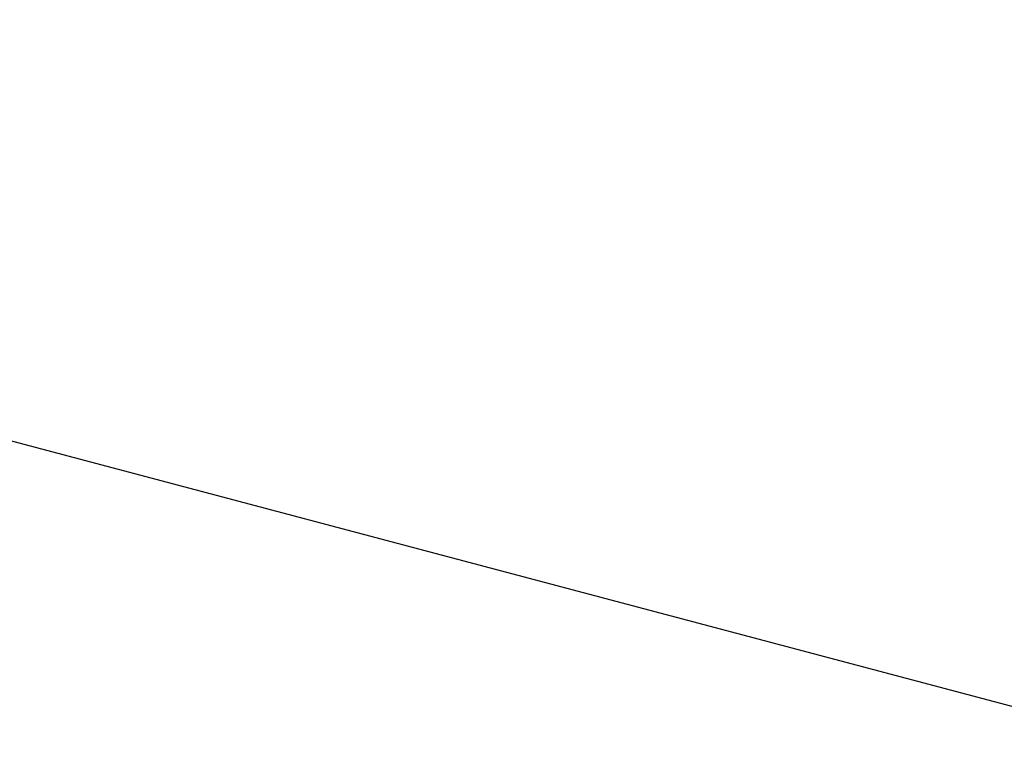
# Model space of a CAD drawing. Header units: metres. Extents: x -50 to 50, y -86 to 50.
# Tile 81 of 252: x 10.0663 to 10.0895, y -75.9508 to -75.9334. Entities that reach past the tile are written whole.
import ezdxf

# ---------------------------------------------------------------- set-up
doc = ezdxf.new("R2010")
doc.units = ezdxf.units.M
doc.layers.add('solid_MONTA1__SW0001', color=7, linetype='CONTINUOUS')

msp = doc.modelspace()

# ---------------------------------------------------------------- linework, layer by layer
at = {"layer": 'solid_MONTA1__SW0001'}
for points in [[(10.054325, -75.940163, 184.178391), (11.010914, -24.735353, 183.803131), (10.054597, -75.927788, 184.178299)], [(10.052781, -82.807983, 189.896255), (10.082159, -82.784012, 189.89505), (6.302178, -63.681835, 190.151154)], [(10.067705, -75.337036, 184.174088), (10.068029, -75.322487, 184.173996), (10.54824, -76.071144, 184.260925)], [(10.068029, -75.322487, 184.173996), (10.564219, -75.332436, 184.255646), (10.54824, -76.071144, 184.260925)], [(10.067382, -75.35154, 184.174194), (10.067705, -75.337036, 184.174088), (10.54824, -76.071144, 184.260925)], [(10.06706, -75.365982, 184.174301), (10.067382, -75.35154, 184.174194), (10.54824, -76.071144, 184.260925)], [(10.066739, -75.380379, 184.174408), (10.06706, -75.365982, 184.174301), (10.54824, -76.071144, 184.260925)], [(10.06642, -75.394714, 184.1745), (10.066739, -75.380379, 184.174408), (10.54824, -76.071144, 184.260925)], [(10.054054, -75.952492, 184.178467), (10.054325, -75.940163, 184.178391), (10.54824, -76.071144, 184.260925)]]:
    msp.add_3dface(points, dxfattribs=at)

doc.saveas('drawing.dxf')
